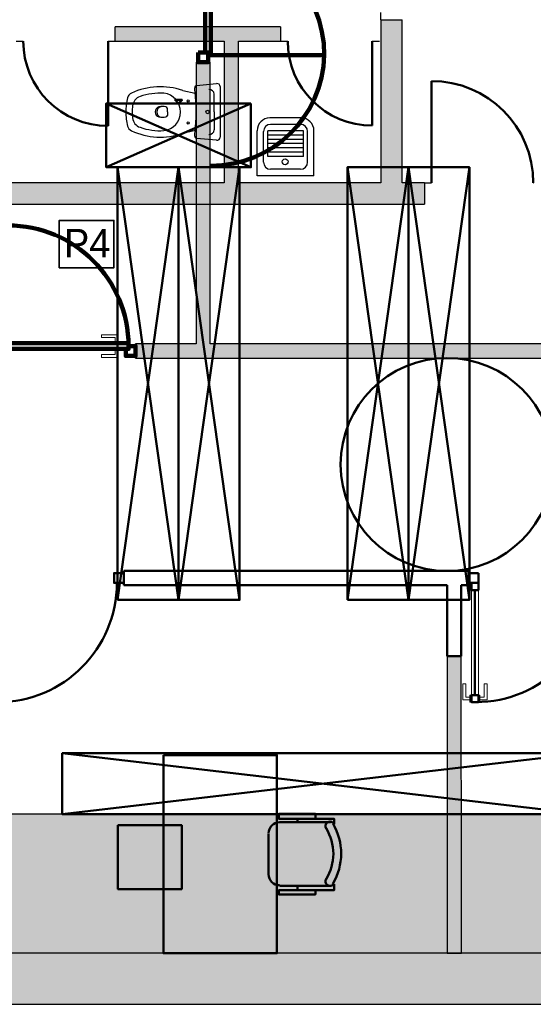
# Model space of a CAD drawing. Header units: metres. Extents: x -1 to 482, y -6 to 50.
# Tile 9 of 19: x 411.46 to 415.08, y 12.84 to 19.78. Entities that reach past the tile are written whole.
import ezdxf

# ---------------------------------------------------------------- set-up
doc = ezdxf.new("R2010")
doc.units = ezdxf.units.M
doc.linetypes.add('CONTINUA', pattern=[0])
doc.linetypes.add('VERDECKT', pattern=[9.525, 6.35, -3.175])
for name, color, linetype, lineweight in [('3D PB MURS', 7, 'CONTINUA', 25), ('3D PB MURS NOUS', 7, 'CONTINUA', 25), ('3D PS-1 MUR', 7, 'CONTINUA', 25), ('3D PS-2 MUR', 7, 'CONTINUA', 25), ('DISPOSICIÓ FUSTERIES INT PB', 7, 'CONTINUA', 25), ('PB MOBLES', 7, 'CONTINUA', 25), ('PS -2  MOBLES', 7, 'CONTINUA', 25), ('PS-1 ESCALES 2D', 7, 'CONTINUA', 25)]:
    doc.layers.add(name, color=color, linetype=linetype, lineweight=lineweight)
doc.styles.add('Century Gothic', font='txt')

msp = doc.modelspace()

# ---------------------------------------------------------------- hatches: boundary and pattern name
at = {"layer": '3D PB MURS', "linetype": 'CONTINUA', "lineweight": 18, "true_color": 0xa0a0a0, "transparency": 33554687}
msp.add_hatch(color=253, dxfattribs=at).paths.add_polyline_path([(400.7564, 12.8406), (423.6575, 12.8406), (423.7321, 13.2006), (400.7564, 13.2006)])
at = {"layer": '3D PB MURS NOUS', "linetype": 'CONTINUA', "lineweight": 18, "true_color": 0xff3838, "transparency": 33554687}
for points in [[(412.8042, 17.4957), (412.8042, 19.4808), (412.7042, 19.4808), (412.7042, 17.4957)], [(420.7016, 17.4957), (412.2784, 17.4957), (412.2784, 17.3957), (420.7016, 17.3957)]]:
    msp.add_hatch(color=20, dxfattribs=at).paths.add_polyline_path(points)
at = {"layer": '3D PB MURS NOUS', "linetype": 'CONTINUA', "lineweight": 18, "true_color": 0x006e00, "transparency": 33554687}
msp.add_hatch(color=96, dxfattribs=at).paths.add_polyline_path([(414.575, 13.2006), (414.5745, 15.6457), (414.5744, 15.6457), (414.5745, 15.2957), (414.4746, 15.2957), (414.475, 13.2006)])
at = {"layer": '3D PS-1 MUR', "linetype": 'CONTINUA', "lineweight": 18, "true_color": 0xa0a0a0, "transparency": 33554687}
for points in [[(414.1564, 18.6307), (414.1564, 19.7807), (414.0064, 19.7807), (414.0064, 18.6307)], [(413.3005, 19.7307), (412.1351, 19.7307), (412.1351, 19.6307), (412.9027, 19.6307), (412.9027, 19.6319), (413.0027, 19.6319), (413.0027, 19.6307), (413.3005, 19.6307)], [(413.0027, 18.6307), (413.0027, 19.6319), (412.9027, 19.6319), (412.9027, 18.6307)], [(414.3139, 18.6307), (410.5032, 18.6307), (410.5032, 18.4807), (414.3139, 18.4807)], [(400.7564, 12.8406), (417.6914, 12.8406), (417.6914, 14.1806), (400.7564, 14.1806)]]:
    msp.add_hatch(color=253, dxfattribs=at).paths.add_polyline_path(points)
at = {"layer": '3D PS-2 MUR', "linetype": 'CONTINUA', "lineweight": 18, "true_color": 0xa0a0a0, "transparency": 33554687}
msp.add_hatch(color=253, dxfattribs=at).paths.add_polyline_path([(392.0997, 12.8406), (423.6583, 12.8406), (423.9357, 14.1806), (392.0997, 14.1806)])

# ---------------------------------------------------------------- linework, layer by layer
at = {"layer": '3D PB MURS', "color": 7, "linetype": 'CONTINUA', "lineweight": 25, "transparency": 33554687}
for p, q in [((417.6671, 13.2006), (411.2064, 13.2006)), ((400.9274, 12.8406), (423.6575, 12.8406))]:
    msp.add_line(p, q, dxfattribs=at)
at = {"layer": '3D PB MURS NOUS', "color": 240, "linetype": 'CONTINUA', "lineweight": 140, "transparency": 33554687}
msp.add_line((412.8092, 19.5308), (413.6087, 19.5308), dxfattribs=at)
at = {"layer": '3D PB MURS NOUS', "color": 7, "linetype": 'CONTINUA', "lineweight": 25, "transparency": 33554687}
for p, q in [((412.7042, 19.4808), (412.7042, 17.4957)), ((412.7042, 19.4808), (412.8042, 19.4808)), ((412.8042, 17.4957), (412.8042, 19.4808)), ((412.2784, 17.3957), (412.2784, 17.4957)), ((412.7042, 17.4957), (412.2784, 17.4957)), ((420.7016, 17.4957), (412.8042, 17.4957)), ((412.2784, 17.3957), (417.6677, 17.3957)), ((414.5745, 15.6457), (414.5744, 15.6457)), ((414.575, 13.2006), (414.5745, 15.6457)), ((414.4746, 15.2957), (414.475, 13.2006)), ((414.475, 13.2006), (414.575, 13.2006))]:
    msp.add_line(p, q, dxfattribs=at)
at = {"layer": '3D PB MURS NOUS', "color": 4, "linetype": 'CONTINUA', "lineweight": 50, "transparency": 33554687}
for p, q in [((412.1964, 15.7957), (412.1964, 15.8957)), ((414.6255, 15.8957), (412.1964, 15.8957)), ((414.6255, 15.8957), (414.6255, 15.7957)), ((412.1964, 15.7957), (414.4744, 15.7957)), ((414.4744, 15.7957), (414.4745, 15.2957)), ((414.5744, 15.6457), (414.5744, 15.7957)), ((414.5744, 15.7957), (414.6255, 15.7957)), ((414.6705, 15.0207), (414.6705, 15.7607)), ((414.5745, 15.2957), (414.5744, 15.6457)), ((414.4745, 15.2957), (414.4746, 15.2957)), ((414.4746, 15.2957), (414.5745, 15.2957))]:
    msp.add_line(p, q, dxfattribs=at)
at = {"layer": '3D PB MURS NOUS', "color": 240, "linetype": 'CONTINUA', "lineweight": 140, "transparency": 33554687}
for points in [[(412.7692, 20.3503), (412.7692, 19.5508), (412.7892, 19.5508), (412.7892, 19.5308), (412.8092, 19.5308), (412.8092, 20.3503), (412.7892, 20.3503), (412.7692, 20.3503)], [(412.7192, 19.5508), (412.7192, 19.4808), (412.7892, 19.4808), (412.7892, 19.5508), (412.7192, 19.5508)], [(412.2284, 17.4607), (411.3784, 17.4607), (411.3784, 17.4807), (411.3784, 17.5007), (412.2284, 17.5007), (412.2284, 17.4807), (412.2284, 17.4607)], [(412.2084, 17.4607), (412.2284, 17.4607), (412.2284, 17.4807), (412.2784, 17.4807), (412.2784, 17.4107), (412.2084, 17.4107), (412.2084, 17.4607)]]:
    msp.add_lwpolyline(points, close=True, dxfattribs=at)
at = {"layer": '3D PB MURS NOUS', "color": 40, "linetype": 'CONTINUA', "lineweight": 18, "transparency": 33554687}
for points in [[(412.1534, 17.5107), (412.1334, 17.5107), (412.1334, 17.5407), (412.0384, 17.5407), (412.0384, 17.5607), (412.1534, 17.5607), (412.1534, 17.5107)], [(412.1684, 17.5007), (412.1184, 17.5007), (412.1184, 17.5107), (412.1684, 17.5107), (412.1684, 17.5007)], [(412.1534, 17.4507), (412.1334, 17.4507), (412.1334, 17.4207), (412.0384, 17.4207), (412.0384, 17.4007), (412.1534, 17.4007), (412.1534, 17.4507)], [(412.1684, 17.4507), (412.1184, 17.4507), (412.1184, 17.4607), (412.1684, 17.4607), (412.1684, 17.4507)], [(414.6955, 15.0207), (414.6955, 15.7607), (414.6455, 15.7607), (414.6455, 15.0207), (414.6955, 15.0207)], [(414.6355, 14.9857), (414.6355, 15.0057), (414.6055, 15.0057), (414.6055, 15.1007), (414.5855, 15.1007), (414.5855, 14.9857), (414.6355, 14.9857)], [(414.7055, 14.9857), (414.7055, 15.0057), (414.7355, 15.0057), (414.7355, 15.1007), (414.7555, 15.1007), (414.7555, 14.9857), (414.7055, 14.9857)], [(414.6455, 14.9707), (414.6455, 15.0207), (414.6355, 15.0207), (414.6355, 14.9707), (414.6455, 14.9707)], [(414.7055, 14.9707), (414.7055, 15.0207), (414.6955, 15.0207), (414.6955, 14.9707), (414.7055, 14.9707)]]:
    msp.add_lwpolyline(points, close=True, dxfattribs=at)
at = {"layer": '3D PB MURS NOUS', "color": 4, "linetype": 'CONTINUA', "lineweight": 50, "transparency": 33554687}
for points in [[(412.1964, 15.8807), (412.1264, 15.8807), (412.1264, 15.8107), (412.1964, 15.8107), (412.1964, 15.8807)], [(414.6955, 15.8807), (414.6255, 15.8807), (414.6255, 15.8107), (414.6955, 15.8107), (414.6955, 15.8807)], [(414.6955, 15.7607), (414.6955, 15.8107), (414.6755, 15.8107), (414.6455, 15.8107), (414.6455, 15.7607), (414.6955, 15.7607)], [(414.6755, 14.9707), (414.6955, 14.9707), (414.6955, 15.0207), (414.6455, 15.0207), (414.6455, 14.9707), (414.6755, 14.9707)]]:
    msp.add_lwpolyline(points, close=True, dxfattribs=at)
at = {"layer": '3D PB MURS NOUS', "color": 240, "linetype": 'CONTINUA', "lineweight": 140, "transparency": 33554687}
for centre, radius, start, end in [((412.7892, 19.5308), 0.8195, 0, 90), ((412.8089, 19.5506), 0.8, 270, 358.5827), ((411.3784, 17.4807), 0.85, 0, 90)]:
    msp.add_arc(centre, radius, start, end, dxfattribs=at)
at = {"layer": '3D PB MURS NOUS', "color": 4, "linetype": 'CONTINUA', "lineweight": 50, "transparency": 33554687}
for centre in [(411.3064, 15.8107), (414.6755, 15.8107)]:
    msp.add_arc(centre, 0.84, 270, 0, dxfattribs=at)
at = {"layer": '3D PS-1 MUR', "color": 7, "linetype": 'CONTINUA', "lineweight": 25, "transparency": 33554687}
for p, q in [((414.0064, 19.7807), (414.0064, 19.8307)), ((414.0064, 19.7807), (414.1564, 19.7807)), ((414.0064, 19.7807), (414.0064, 18.6307)), ((414.1564, 18.6307), (414.1564, 19.7807)), ((412.1351, 19.6307), (412.1351, 19.7307)), ((413.3005, 19.7307), (412.1351, 19.7307)), ((413.3005, 19.7307), (413.3005, 19.6307)), ((411.4364, 19.6307), (411.4864, 19.6307)), ((412.0851, 19.6307), (412.1351, 19.6307)), ((412.1351, 19.6307), (412.9027, 19.6307)), ((412.9027, 19.6307), (412.9027, 18.6307)), ((413.0027, 19.6307), (413.3005, 19.6307)), ((413.0027, 18.6307), (413.0027, 19.6307)), ((413.3005, 19.6307), (413.3505, 19.6307)), ((413.9471, 19.6307), (413.9971, 19.6307)), ((412.9027, 18.6307), (410.6032, 18.6307)), ((414.0064, 18.6307), (413.0027, 18.6307)), ((414.3139, 18.6307), (414.1564, 18.6307)), ((414.3139, 18.6307), (414.3139, 18.4807)), ((414.3139, 18.6307), (414.3639, 18.6307)), ((415.0819, 18.6307), (415.0829, 18.6307)), ((410.9633, 18.4807), (414.3139, 18.4807)), ((416.2164, 14.1806), (410.6533, 14.1806)), ((400.7564, 12.8406), (417.6914, 12.8406))]:
    msp.add_line(p, q, dxfattribs=at)
at = {"layer": '3D PS-1 MUR', "color": 202, "linetype": 'CONTINUA', "lineweight": 50, "transparency": 33554687}
for p, q in [((412.0851, 19.6307), (412.0851, 19.032)), ((413.9471, 19.6307), (413.9471, 19.0341)), ((414.3639, 18.6307), (414.3639, 19.3487))]:
    msp.add_line(p, q, dxfattribs=at)
for centre, radius, start, end in [((412.0851, 19.6307), 0.5988, 180, 270), ((413.9471, 19.6307), 0.5967, 180, 270), ((414.3639, 18.6307), 0.7179, 0, 90)]:
    msp.add_arc(centre, radius, start, end, dxfattribs=at)
at = {"layer": '3D PS-2 MUR', "color": 7, "linetype": 'CONTINUA', "lineweight": 25, "transparency": 33554687}
for p, q in [((418.5837, 14.1806), (400.9262, 14.1806)), ((391.1497, 12.8406), (424.2914, 12.8406)), ((392.0997, 12.8406), (423.6583, 12.8406))]:
    msp.add_line(p, q, dxfattribs=at)
at = {"layer": 'DISPOSICIÓ FUSTERIES INT PB', "color": 2, "linetype": 'CONTINUA', "lineweight": 35, "transparency": 33554687}
msp.add_lwpolyline([(411.7402, 18.0325), (412.126, 18.0325), (412.126, 18.3658), (411.7402, 18.3658), (411.7402, 18.0325)], dxfattribs=at)
at = {"layer": 'PB MOBLES', "color": 202, "linetype": 'CONTINUA', "lineweight": 50, "transparency": 33554687}
for p, q in [((413.6517, 14.1234), (413.2962, 14.1234)), ((413.4189, 14.1488), (413.4189, 14.1234)), ((413.2157, 14.043), (413.2157, 13.7552)), ((413.2962, 13.6747), (413.6517, 13.6747)), ((413.4189, 13.6451), (413.4189, 13.6747))]:
    msp.add_line(p, q, dxfattribs=at)
for points in [[(412.4749, 14.5976), (412.4749, 13.2006), (413.275, 13.2006), (413.275, 14.5976), (412.4749, 14.5976)], [(412.154, 14.1025), (412.604, 14.1025), (412.604, 13.6525), (412.154, 13.6525), (412.154, 14.1025)]]:
    msp.add_lwpolyline(points, close=True, dxfattribs=at)
for points in [[(413.5459, 14.1488), (413.5459, 14.1827), (413.2877, 14.1827), (413.2877, 14.1488), (413.6771, 14.1488), (413.6771, 14.1107)], [(413.2151, 14.0458), (413.2167, 14.0616), (413.2212, 14.0763), (413.2284, 14.0896), (413.238, 14.1012), (413.2496, 14.1108), (413.2629, 14.118), (413.2776, 14.1225), (413.2934, 14.1241)], [(413.6223, 14.0795), (413.6194, 14.0852), (413.6177, 14.0911), (413.6172, 14.0972), (413.6179, 14.1032), (413.6198, 14.109), (413.6227, 14.1144), (413.6266, 14.1191), (413.6316, 14.1232), (413.6372, 14.1261), (413.6432, 14.1278), (413.6493, 14.1284), (413.6553, 14.1277), (413.6611, 14.126), (413.6665, 14.1231), (413.6713, 14.1192), (413.6754, 14.1143)], [(413.2934, 13.6796), (413.2776, 13.6812), (413.2629, 13.6858), (413.2496, 13.693), (413.238, 13.7026), (413.2284, 13.7142), (413.2212, 13.7275), (413.2167, 13.7422), (413.2151, 13.7579)], [(413.5459, 13.6451), (413.5459, 13.6155), (413.2877, 13.6155), (413.2877, 13.6451), (413.6771, 13.6451), (413.6771, 13.6874)], [(413.6754, 13.6895), (413.6713, 13.6845), (413.6665, 13.6806), (413.6611, 13.6778), (413.6553, 13.676), (413.6493, 13.6754), (413.6432, 13.6759), (413.6372, 13.6776), (413.6316, 13.6806), (413.6266, 13.6846), (413.6227, 13.6894), (413.6198, 13.6947), (413.6179, 13.7005), (413.6172, 13.7065), (413.6177, 13.7126), (413.6194, 13.7186), (413.6223, 13.7243)]]:
    msp.add_lwpolyline(points, dxfattribs=at)
at = {"layer": 'PB MOBLES', "color": 202, "linetype": 'VERDECKT', "lineweight": 50, "transparency": 33554687}
msp.add_circle((414.4733, 16.6457), 0.75, dxfattribs=at)
at = {"layer": 'PB MOBLES', "color": 202, "linetype": 'CONTINUA', "lineweight": 50, "transparency": 33554687}
for centre, radius, start, end in [((413.3106, 13.902), 0.4167, 329.55452, 30.42649), ((413.3318, 13.902), 0.3405, 328.23525, 31.74199)]:
    msp.add_arc(centre, radius, start, end, dxfattribs=at)
at = {"layer": 'PS -2  MOBLES', "color": 202, "linetype": 'CONTINUA', "lineweight": 50, "transparency": 33554687}
for p, q in [((413.0914, 19.1907), (412.0714, 18.7407)), ((412.0714, 19.1907), (413.0914, 18.7407)), ((412.1514, 18.7407), (412.5814, 15.6907)), ((412.5814, 18.7407), (412.1514, 15.6907)), ((412.5814, 15.6907), (413.0114, 18.7407)), ((413.0114, 15.6907), (412.5814, 18.7407)), ((413.7714, 18.7407), (414.2014, 15.6907)), ((414.2014, 18.7407), (413.7714, 15.6907)), ((414.2014, 15.6907), (414.6314, 18.7407)), ((414.6314, 15.6907), (414.2014, 18.7407)), ((411.7614, 14.1807), (415.4314, 14.6107)), ((411.7614, 14.6107), (415.4314, 14.1807))]:
    msp.add_line(p, q, dxfattribs=at)
for points in [[(413.0914, 19.1907), (412.0714, 19.1907), (412.0714, 18.7407), (413.0914, 18.7407), (413.0914, 19.1907)], [(413.0914, 19.1907), (412.0714, 19.1907), (412.0714, 18.7407), (413.0914, 18.7407), (413.0914, 19.1907)], [(412.5814, 19.1907), (412.6064, 19.2157), (412.5564, 19.2157), (412.5814, 19.1907)], [(412.5814, 19.1907), (412.6064, 19.2157), (412.5564, 19.2157), (412.5814, 19.1907)], [(412.1514, 15.6907), (412.5814, 15.6907), (412.5814, 18.7407), (412.1514, 18.7407), (412.1514, 15.6907)], [(412.5814, 15.6907), (413.0114, 15.6907), (413.0114, 18.7407), (412.5814, 18.7407), (412.5814, 15.6907)], [(413.7714, 15.6907), (414.2014, 15.6907), (414.2014, 18.7407), (413.7714, 18.7407), (413.7714, 15.6907)], [(414.2014, 15.6907), (414.6314, 15.6907), (414.6314, 18.7407), (414.2014, 18.7407), (414.2014, 15.6907)], [(415.4314, 14.6107), (411.7614, 14.6107), (411.7614, 14.1807), (415.4314, 14.1807), (415.4314, 14.6107)]]:
    msp.add_lwpolyline(points, close=True, dxfattribs=at)
at = {"layer": 'PS-1 ESCALES 2D', "color": 180, "transparency": 33554687}
for p, q in [((412.7086, 19.3174), (412.8498, 19.3306)), ((412.6104, 19.2829), (412.699, 19.2621)), ((412.8332, 19.1307), (412.8332, 19.2564)), ((412.5023, 19.1307), (412.5023, 19.156)), ((412.5023, 19.1307), (412.5023, 19.1054)), ((412.8332, 19.1307), (412.8332, 19.0051)), ((413.4455, 19.0881), (413.2251, 19.0881)), ((413.4405, 19.0431), (413.2301, 19.0431)), ((412.699, 18.9994), (412.6104, 18.9786)), ((413.135, 18.6813), (413.135, 18.998)), ((413.18, 18.7765), (413.18, 18.993)), ((413.2113, 18.8169), (413.2113, 18.9972)), ((413.4618, 18.9972), (413.2113, 18.9972)), ((413.4618, 18.9672), (413.2113, 18.9672)), ((413.4618, 18.8169), (413.4618, 18.9972)), ((413.4906, 18.7765), (413.4906, 18.993)), ((413.5356, 18.6813), (413.5356, 18.998)), ((412.8498, 18.9309), (412.7086, 18.9441)), ((413.4618, 18.9371), (413.2113, 18.9371)), ((413.4618, 18.9071), (413.2113, 18.9071)), ((413.4618, 18.877), (413.2113, 18.877)), ((413.4618, 18.847), (413.2113, 18.847)), ((413.4618, 18.8169), (413.2113, 18.8169)), ((413.5356, 18.6813), (413.135, 18.6813)), ((413.4405, 18.7264), (413.2301, 18.7264))]:
    msp.add_line(p, q, dxfattribs=at)
msp.add_lwpolyline([(412.874, 19.3094), (412.874, 19.1307), (412.874, 18.9521)], dxfattribs=at)
for centre, radius in [((412.649, 19.2082), 0.008), ((412.7869, 19.1307), 0.0125), ((412.649, 19.0532), 0.008), ((413.3326, 18.7792), 0.0213)]:
    msp.add_circle(centre, radius, dxfattribs=at)
for centre, radius, start, end in [((412.4545, 18.8166), 0.4916, 71.51403, 114.68252), ((412.7098, 19.3024), 0.015, 94.7621, 186.90366), ((411.2917, 19.1307), 1.4134, 5.33234, 6.90366), ((412.8522, 19.3089), 0.0218, 1.3248, 96.36436), ((412.606, 19.1307), 0.397, 165.45309, 180), ((412.2701, 19.2179), 0.05, 114.68252, 165.45309), ((412.336, 19.1635), 0.08, 108.86689, 173.07216), ((412.4545, 18.8166), 0.4466, 86.97911, 108.86689), ((412.4621, 19.1307), 0.1328, 276.8934, 83.1066), ((411.2917, 19.1307), 1.4134, 0, 5.33234), ((412.7963, 19.2525), 0.0372, 6.0407, 91.70164), ((412.606, 19.1307), 0.352, 173.07216, 180), ((412.4524, 19.1307), 0.0366, 105.23137, 254.76863), ((412.4658, 19.1307), 0.0386, 105.77883, 254.22117), ((412.4676, 19.0433), 0.1252, 78.58809, 101.41191), ((412.4923, 19.156), 0.01, 0, 90), ((412.606, 19.1307), 0.397, 180, 194.54691), ((412.606, 19.1307), 0.352, 180, 186.92784), ((412.336, 19.0979), 0.08, 186.92784, 251.13311), ((412.4676, 19.2182), 0.1252, 258.58809, 281.41191), ((412.4923, 19.1054), 0.01, 270, 0), ((411.2917, 19.1307), 1.4134, 354.66766, 0), ((413.2251, 18.998), 0.0902, 90, 180), ((413.4455, 18.998), 0.0902, 0, 90), ((412.2701, 19.0436), 0.05, 194.54691, 245.31748), ((412.4545, 19.4448), 0.4466, 251.13311, 273.02089), ((413.2301, 18.993), 0.0501, 90, 180), ((413.4405, 18.993), 0.0501, 0, 90), ((412.4545, 19.4448), 0.4916, 245.31748, 288.48597), ((412.7098, 18.959), 0.015, 173.09634, 265.2379), ((411.2917, 19.1307), 1.4134, 353.09634, 354.66766), ((412.7963, 19.009), 0.0372, 268.29836, 353.9593), ((412.8522, 18.9526), 0.0218, 263.63564, 358.6752), ((413.2301, 18.7765), 0.0501, 180, 270), ((413.4405, 18.7765), 0.0501, 270, 0)]:
    msp.add_arc(centre, radius, start, end, dxfattribs=at)

# ---------------------------------------------------------------- texts
at = {"layer": 'DISPOSICIÓ FUSTERIES INT PB', "color": 2, "linetype": 'CONTINUA', "lineweight": 35, "transparency": 33554687, "insert": (411.7735, 18.1058), "char_height": 0.2, "width": 0.419028, "attachment_point": 7, "style": 'Century Gothic'}
msp.add_mtext('P4', dxfattribs=at)

doc.saveas('drawing.dxf')
